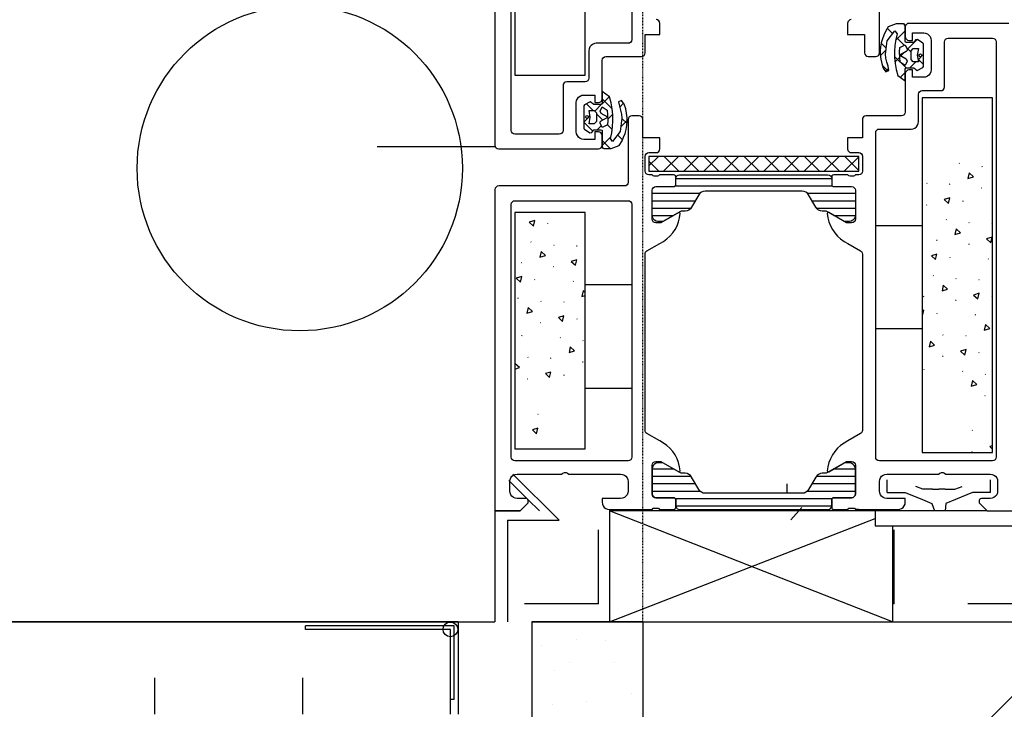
# Model space of a CAD drawing. Header units: millimetres. Extents: x -4577 to 1032787, y -66234 to 201209.
# Tile 167 of 256: x 4888 to 5021, y -8896 to -8803. Entities that reach past the tile are written whole.
import ezdxf

# ---------------------------------------------------------------- set-up
doc = ezdxf.new("R2010")
doc.units = ezdxf.units.MM
doc.linetypes.add('510_5_2OG_ELT_1004$0$11-07-22_DS_2OG$0$AUSGEZOGEN', pattern=[0])
doc.linetypes.add('510_5_2OG_ELT_1004$0$11-07-22_DS_2OG$0$VERDECKT2_S2', pattern=[0.17, 0.1, -0.07])
for name, color, linetype in [('510_5_2OG_ELT_1004$0$11-07-22_DS_2OG$0$106', 8, '510_5_2OG_ELT_1004$0$11-07-22_DS_2OG$0$AUSGEZOGEN'), ('510_5_2OG_ELT_1004$0$11-07-22_DS_2OG$0$108', 8, '510_5_2OG_ELT_1004$0$11-07-22_DS_2OG$0$AUSGEZOGEN'), ('510_5_2OG_ELT_1004$0$11-07-22_DS_2OG$0$DOOR', 8, '510_5_2OG_ELT_1004$0$11-07-22_DS_2OG$0$AUSGEZOGEN'), ('510_5_2OG_ELT_1004$0$11-07-22_DS_2OG$0$Nichttragende_Bauteile', 8, '510_5_2OG_ELT_1004$0$11-07-22_DS_2OG$0$AUSGEZOGEN'), ('510_5_2OG_ELT_1004$0$11-07-22_DS_2OG$0$Schraffur', 8, '510_5_2OG_ELT_1004$0$11-07-22_DS_2OG$0$AUSGEZOGEN'), ('510_5_2OG_ELT_1004$0$11-07-22_DS_2OG$0$STANDARD', 8, '510_5_2OG_ELT_1004$0$11-07-22_DS_2OG$0$AUSGEZOGEN'), ('510_5_2OG_ELT_1004$0$11-07-22_DS_2OG$0$Tragende_Bauteile', 8, '510_5_2OG_ELT_1004$0$11-07-22_DS_2OG$0$AUSGEZOGEN')]:
    doc.layers.add(name, color=color, linetype=linetype)
pattern_1 = [(90, (1885.797, -66881.692), (-20, 20), [10, -10]), (180, (1885.797, -66881.692), (-20, 20), [10, -10])]

# ---------------------------------------------------------------- blocks, each defined once
blk = doc.blocks.new('510_5_2OG_ELT_1004$0$11-07-22_DS_2OG$0$MUSTER_0')
at = {"layer": '510_5_2OG_ELT_1004$0$11-07-22_DS_2OG$0$Nichttragende_Bauteile', "color": 7, "linetype": '510_5_2OG_ELT_1004$0$11-07-22_DS_2OG$0$AUSGEZOGEN', "lineweight": 18}
for p, q in [((3.0671, 58.0052), (3.0671, 58.0052)), ((3.071, 58.00505), (3.071, 58.00505)), ((3.0623, 58.00445), (3.0623, 58.00445)), ((3.06615, 58.00215), (3.06615, 58.00215)), ((3.0722, 58.00215), (3.0722, 58.00215)), ((3.06405, 58.00105), (3.06405, 58.00105)), ((3.0684, 57.9968), (3.0684, 57.9968)), ((3.07455, 57.99795), (3.07455, 57.99795)), ((3.0638, 57.99645), (3.0638, 57.99645))]:
    blk.add_line(p, q, dxfattribs=at)
blk = doc.blocks.new('510_5_2OG_ELT_1004')
at = {"layer": '510_5_2OG_ELT_1004$0$11-07-22_DS_2OG$0$Nichttragende_Bauteile', "linetype": 'Continuous'}
h = blk.add_hatch(dxfattribs=at)
h.set_pattern_fill('MUSTER_NA', color=256, scale=10, angle=90, style=0, pattern_type=2)
h.set_pattern_definition(pattern_1)
h.paths.add_polyline_path([(4954.57, -8864.1), (4954.43, -8864.24), (4960.49, -8870.3), (4953.53, -8870.3), (4953.53, -8884.06), (4967.33, -8884.06), (4967.33, -8869.06), (4966.62, -8868.57), (4966.37, -8868.12), (4966.33, -8867.36), (4969.09, -8867.33), (4969.33, -8867.23), (4969.7, -8866.86), (4969.8, -8866.62), (4969.8, -8864.8), (4969.7, -8864.56), (4969.54, -8864.36), (4968.83, -8864.06), (4960.83, -8864.06)], flags=0)
h = blk.add_hatch(dxfattribs=at)
h.set_pattern_fill('MUSTER_NA', color=256, scale=10, angle=90, style=0, pattern_type=2)
h.set_pattern_definition(pattern_1)
h.paths.add_polyline_path([(5005.62, -8884.06), (5005.62, -8871.06), (5021.84, -8871.06), (5034.84, -8884.06)], flags=0)
at = {"layer": '510_5_2OG_ELT_1004$0$11-07-22_DS_2OG$0$Schraffur', "linetype": 'Continuous'}
h = blk.add_hatch(dxfattribs=at)
h.set_pattern_fill('MUSTER_NA', color=256, scale=10, style=0, pattern_type=2)
h.set_pattern_definition([(0, (1905.797, -66881.692), (20, 20), [10, -10]), (90, (1905.797, -66881.692), (20, 20), [10, -10])])
h.paths.add_polyline_path([(4946.83, -8884.06), (4422.77, -8884.06), (4422.77, -8896.56), (4946.83, -8896.56)], flags=0)
at = {"layer": '510_5_2OG_ELT_1004$0$11-07-22_DS_2OG$0$Tragende_Bauteile', "linetype": 'Continuous'}
h = blk.add_hatch(dxfattribs=at)
h.set_pattern_fill('SCHRAFFUR_16', color=256, scale=1000, style=0, pattern_type=2)
h.set_pattern_definition([(45, (1895.8, -66891.69), (-70.71068, 70.71068), []), (45, (1860.44, -66856.34), (-70.71068, 70.71068), [60, -35])])
h.paths.add_polyline_path([(5271.83, -9684.06), (5271.83, -8884.06), (4971.83, -8884.06), (4971.83, -9684.06)], flags=0)
at = {"layer": '510_5_2OG_ELT_1004$0$11-07-22_DS_2OG$0$106', "linetype": '510_5_2OG_ELT_1004$0$11-07-22_DS_2OG$0$AUSGEZOGEN'}
for p, q in [((4991.29, -8865.38), (4991.33, -8866.64)), ((4991.83, -8870.27), (4993.33, -8868.57))]:
    blk.add_line(p, q, dxfattribs=at)
at = {"layer": '510_5_2OG_ELT_1004$0$11-07-22_DS_2OG$0$108', "linetype": '510_5_2OG_ELT_1004$0$11-07-22_DS_2OG$0$AUSGEZOGEN'}
for p, q in [((4973.93, -8821.06), (4972.63, -8822.36)), ((4973.98, -8823.06), (4972.63, -8821.71)), ((4976.64, -8821.06), (4974.64, -8823.06)), ((4976.7, -8823.06), (4974.7, -8821.06)), ((4979.36, -8821.06), (4977.36, -8823.06)), ((4979.42, -8823.06), (4977.42, -8821.06)), ((4982.07, -8821.06), (4980.07, -8823.06)), ((4982.13, -8823.06), (4980.13, -8821.06)), ((4984.79, -8821.06), (4982.79, -8823.06)), ((4984.85, -8823.06), (4982.85, -8821.06)), ((4987.51, -8821.06), (4985.51, -8823.06)), ((4987.56, -8823.06), (4985.56, -8821.06)), ((4990.22, -8821.06), (4988.22, -8823.06)), ((4990.28, -8823.06), (4988.28, -8821.06)), ((4992.94, -8821.06), (4990.94, -8823.06)), ((4992.99, -8823.06), (4990.99, -8821.06)), ((4995.65, -8821.06), (4993.65, -8823.06)), ((4995.71, -8823.06), (4993.71, -8821.06)), ((4998.37, -8821.06), (4996.37, -8823.06)), ((4998.42, -8823.06), (4996.42, -8821.06)), ((5001.03, -8821.11), (4999.08, -8823.06)), ((5001.03, -8822.96), (4999.14, -8821.06)), ((5014.66, -8822.05), (5014.61, -8822)), ((5017.7, -8822.41), (5017.74, -8822.46)), ((4976.28, -8824.06), (4997.38, -8824.06)), ((4976.78, -8823.56), (4996.88, -8823.56)), ((5010.24, -8824.69), (5010.29, -8824.74)), ((5015.82, -8824.05), (5016.56, -8823.82)), ((4976.19, -8825.06), (4997.47, -8825.06)), ((5013.33, -8824.81), (5013.39, -8824.79)), ((5017.71, -8825.35), (5017.65, -8825.37)), ((4973.08, -8826.06), (4979.56, -8826.06)), ((4973.08, -8827.06), (4978.94, -8827.06)), ((4979.41, -8826.26), (4978.42, -8827.96)), ((4994.1, -8826.06), (5000.58, -8826.06)), ((4995.24, -8827.96), (4994.26, -8826.26)), ((4994.72, -8827.06), (5000.58, -8827.06)), ((5015.12, -8827.09), (5015.1, -8827.15)), ((4973.08, -8828.06), (4978.35, -8828.06)), ((4995.32, -8828.06), (5000.58, -8828.06)), ((5010.25, -8827.63), (5010.19, -8827.65)), ((4956.45, -8829.95), (4957.02, -8830.49)), ((4973.08, -8829.06), (4975.98, -8829.06)), ((4997.69, -8829.06), (5000.58, -8829.06)), ((5012.91, -8829.65), (5012.86, -8829.6)), ((5015.94, -8830.01), (5015.99, -8830.06)), ((4958.95, -8830.13), (4958.94, -8830.19)), ((5003.33, -8830.41), (5009.63, -8830.41)), ((5014.24, -8830.89), (5014.06, -8831.65)), ((5014.81, -8831.42), (5014.24, -8830.89)), ((5019.04, -8830.13), (5019.1, -8830.11)), ((4956.74, -8832.69), (4956.7, -8832.65)), ((5011.58, -8832.41), (5011.64, -8832.39)), ((5014.06, -8831.65), (5014.81, -8831.42)), ((4958.07, -8833.93), (4957.9, -8834.69)), ((4958.64, -8834.46), (4958.07, -8833.93)), ((4959.78, -8833.06), (4959.83, -8833.1)), ((4962.87, -8833.17), (4962.93, -8833.15)), ((5015.96, -8832.95), (5015.89, -8832.97)), ((4957.9, -8834.69), (4958.64, -8834.46)), ((4962.9, -8835.05), (4962.15, -8835.27)), ((4962.15, -8835.27), (4962.73, -8835.81)), ((4962.73, -8835.81), (4962.9, -8835.05)), ((5013.36, -8834.69), (5013.35, -8834.75)), ((5018.61, -8834.97), (5018.56, -8834.92)), ((4955.41, -8835.45), (4955.47, -8835.43)), ((4959.79, -8836), (4959.73, -8836.01)), ((4955.44, -8837.33), (4954.7, -8837.55)), ((4954.7, -8837.55), (4955.27, -8838.09)), ((4955.27, -8838.09), (4955.44, -8837.33)), ((4957.2, -8837.73), (4957.18, -8837.79)), ((4962.45, -8838.01), (4962.4, -8837.96)), ((5011.15, -8837.25), (5011.11, -8837.2)), ((5014.19, -8837.61), (5014.24, -8837.66)), ((5017.28, -8837.73), (5017.34, -8837.71)), ((4963.78, -8839.25), (4963.6, -8840.01)), ((4964.03, -8839.49), (4963.78, -8839.25)), ((4970.33, -8838.43), (4964.03, -8838.43)), ((5012.31, -8839.25), (5013.05, -8839.02)), ((4954.99, -8840.29), (4954.94, -8840.25)), ((4958.02, -8840.66), (4958.07, -8840.7)), ((4963.6, -8840.01), (4964.03, -8839.88)), ((5009.82, -8840.01), (5009.88, -8839.99)), ((5014.2, -8840.55), (5014.14, -8840.57)), ((5017.31, -8839.6), (5016.56, -8839.83)), ((5016.56, -8839.83), (5017.14, -8840.36)), ((5017.14, -8840.36), (5017.31, -8839.6)), ((5019.07, -8840.01), (5019.05, -8840.07)), ((4956.32, -8841.53), (4956.14, -8842.29)), ((4956.89, -8842.06), (4956.32, -8841.53)), ((4961.12, -8840.77), (4961.18, -8840.75)), ((5009.85, -8841.88), (5009.63, -8841.95)), ((4956.14, -8842.29), (4956.89, -8842.06)), ((4961.15, -8842.65), (4960.4, -8842.87)), ((4960.4, -8842.87), (4960.97, -8843.41)), ((4960.97, -8843.41), (4961.15, -8842.65)), ((4962.9, -8843.05), (4962.89, -8843.11)), ((5011.61, -8842.29), (5011.59, -8842.35)), ((5016.86, -8842.57), (5016.81, -8842.52)), ((4958.04, -8843.6), (4957.98, -8843.61)), ((5009.63, -8844.41), (5003.33, -8844.41)), ((5018.01, -8844.57), (5018.76, -8844.34)), ((4955.44, -8845.33), (4955.43, -8845.39)), ((4960.69, -8845.61), (4960.65, -8845.57)), ((4963.73, -8845.98), (4963.78, -8846.02)), ((5012.43, -8845.21), (5012.48, -8845.26)), ((5015.53, -8845.33), (5015.59, -8845.31)), ((4962.02, -8846.85), (4961.85, -8847.61)), ((4962.59, -8847.38), (4962.02, -8846.85)), ((5010.55, -8846.85), (5011.3, -8846.62)), ((4956.27, -8848.26), (4956.32, -8848.3)), ((4959.36, -8848.37), (4959.42, -8848.35)), ((4961.85, -8847.61), (4962.59, -8847.38)), ((5012.45, -8848.15), (5012.39, -8848.17)), ((5017.31, -8847.61), (5017.3, -8847.67)), ((4954.56, -8849.13), (4954.53, -8849.28)), ((4954.53, -8849.85), (4955.14, -8849.66)), ((4955.14, -8849.66), (4954.56, -8849.13)), ((4963.74, -8848.92), (4963.68, -8848.93)), ((5009.85, -8849.89), (5009.84, -8849.95)), ((4956.28, -8851.2), (4956.22, -8851.21)), ((4959.39, -8850.25), (4958.65, -8850.47)), ((4958.65, -8850.47), (4959.22, -8851.01)), ((4959.22, -8851.01), (4959.39, -8850.25)), ((4961.15, -8850.65), (4961.13, -8850.71)), ((5015.1, -8850.17), (5015.06, -8850.12)), ((5018.14, -8850.53), (5018.19, -8850.58)), ((4964.03, -8852.43), (4970.33, -8852.43)), ((5018.15, -8853.47), (5018.09, -8853.49)), ((4954.53, -8855.87), (4954.56, -8855.9)), ((4957.61, -8855.97), (4957.67, -8855.95)), ((4957.64, -8857.85), (4956.89, -8858.07)), ((4957.46, -8858.61), (4957.64, -8857.85)), ((4956.89, -8858.07), (4957.46, -8858.61)), ((5016.38, -8858.13), (5016.43, -8858.18)), ((5019.13, -8860.24), (5018.76, -8860.35)), ((5018.76, -8860.35), (5019.13, -8860.7)), ((5016.4, -8861.07), (5016.34, -8860.99)), ((4973.08, -8863.36), (4975.98, -8863.36)), ((4973.08, -8864.36), (4978.35, -8864.36)), ((4979.41, -8866.16), (4978.42, -8864.46)), ((4995.24, -8864.46), (4994.26, -8866.16)), ((4995.32, -8864.36), (5000.58, -8864.36)), ((4997.69, -8863.36), (5000.58, -8863.36)), ((4973.08, -8865.36), (4978.94, -8865.36)), ((4994.72, -8865.36), (5000.58, -8865.36)), ((4973.08, -8866.36), (4979.56, -8866.36)), ((4994.1, -8866.36), (5000.58, -8866.36))]:
    blk.add_line(p, q, dxfattribs=at)
for points in [[(5000.58, -8862.86), (5000.58, -8866.76), (5000.54, -8866.96), (5000.44, -8867.12), (5000.27, -8867.23), (5000.08, -8867.26), (4997.68, -8867.26), (4997.53, -8867.3), (4997.42, -8867.41), (4997.38, -8867.56), (4997.38, -8868.56), (4997.42, -8868.71), (4997.53, -8868.82), (4997.68, -8868.86), (4999.58, -8868.86), (4999.71, -8868.7), (4999.86, -8868.66), (5000.31, -8868.66), (5000.46, -8868.7), (5000.58, -8868.86), (5001.03, -8868.86), (5000.58, -8868.86), (5006.33, -8868.86), (5006.59, -8868.83), (5006.83, -8868.73), (5007.04, -8868.57), (5007.2, -8868.36), (5007.3, -8868.12), (5007.33, -8867.86), (5007.33, -8867.36), (5004.83, -8867.36), (5004.57, -8867.33), (5004.33, -8867.23), (5004.12, -8867.07), (5003.97, -8866.86), (5003.87, -8866.62), (5003.83, -8866.36), (5003.83, -8865.06), (5003.87, -8864.8), (5003.97, -8864.56), (5004.12, -8864.36), (5004.33, -8864.2), (5004.57, -8864.1), (5004.83, -8864.06), (5011.83, -8864.06), (5012.01, -8863.94), (5012.22, -8863.87), (5012.44, -8863.87), (5012.65, -8863.94), (5012.83, -8864.06), (5018.83, -8864.06), (5019.09, -8864.1), (5019.33, -8864.2), (5019.54, -8864.36), (5019.7, -8864.56), (5019.8, -8864.8), (5019.83, -8865.06), (5019.83, -8866.36), (5019.8, -8866.62), (5019.7, -8866.86), (5019.54, -8867.07), (5019.33, -8867.23), (5019.09, -8867.33), (5018.83, -8867.36), (5017.63, -8867.36), (5017.48, -8867.4), (5017.37, -8867.51), (5017.33, -8867.66), (5017.33, -8867.96), (5018.43, -8869.06), (5021.83, -8869.06)], [(5021.33, -8803.06), (5007.83, -8803.06), (5007.64, -8803.1), (5007.48, -8803.21), (5007.37, -8803.37), (5007.33, -8803.56), (5007.33, -8804.86), (5007.37, -8805.06), (5007.48, -8805.22), (5007.64, -8805.33), (5007.83, -8805.36), (5008.33, -8805.36), (5008.33, -8804.36), (5009.83, -8804.36), (5010.09, -8804.4), (5010.33, -8804.5), (5010.54, -8804.66), (5010.7, -8804.86), (5010.8, -8805.1), (5010.83, -8805.36), (5010.83, -8809.36), (5010.8, -8809.62), (5010.7, -8809.86), (5010.54, -8810.07), (5010.33, -8810.23), (5010.09, -8810.33), (5009.83, -8810.36), (5008.33, -8810.36), (5008.33, -8809.36), (5007.83, -8809.36), (5007.64, -8809.4), (5007.48, -8809.51), (5007.37, -8809.67), (5007.33, -8809.86), (5007.33, -8815.06), (5007.29, -8815.26), (5007.19, -8815.42), (5007.02, -8815.53), (5006.83, -8815.56), (5002.03, -8815.56), (5001.84, -8815.6), (5001.68, -8815.71), (5001.57, -8815.87), (5001.53, -8816.06), (5001.53, -8818.56), (4999.53, -8818.56), (4999.53, -8820.06), (4999.57, -8820.26), (4999.68, -8820.42), (4999.84, -8820.53), (5000.03, -8820.56), (5001.03, -8820.56), (5001.22, -8820.6), (5001.39, -8820.71), (5001.49, -8820.87), (5001.53, -8821.06), (5001.53, -8823.06), (5001.49, -8823.26), (5001.39, -8823.42), (5001.22, -8823.53), (5001.03, -8823.56), (5000.58, -8823.56), (5000.46, -8823.72), (5000.31, -8823.76), (4999.86, -8823.76), (4999.71, -8823.72), (4999.58, -8823.56), (4997.68, -8823.56), (4997.53, -8823.6), (4997.42, -8823.71), (4997.38, -8823.86), (4997.38, -8824.86), (4997.42, -8825.01), (4997.53, -8825.12), (4997.68, -8825.16), (5000.08, -8825.16), (5000.27, -8825.2), (5000.44, -8825.31), (5000.54, -8825.47), (5000.58, -8825.66), (5000.58, -8829.56)], [(5013.13, -8805.06), (5019.13, -8805.06), (5019.32, -8805.1), (5019.49, -8805.21), (5019.59, -8805.37), (5019.63, -8805.56), (5019.63, -8861.76), (5019.59, -8861.96), (5019.49, -8862.12), (5019.32, -8862.23), (5019.13, -8862.26), (5003.83, -8862.26), (5003.64, -8862.23), (5003.48, -8862.12), (5003.37, -8861.96), (5003.33, -8861.76), (5003.33, -8817.86), (5003.37, -8817.67), (5003.48, -8817.51), (5003.64, -8817.4), (5003.83, -8817.36), (5008.13, -8817.36), (5008.39, -8817.33), (5008.63, -8817.23), (5008.84, -8817.07), (5009, -8816.86), (5009.1, -8816.62), (5009.13, -8816.36), (5009.13, -8812.66), (5009.17, -8812.47), (5009.28, -8812.31), (5009.44, -8812.2), (5009.63, -8812.16), (5012.13, -8812.16), (5012.32, -8812.13), (5012.49, -8812.02), (5012.59, -8811.86), (5012.63, -8811.66), (5012.63, -8805.56), (5012.67, -8805.37), (5012.78, -8805.21), (5012.94, -8805.1), (5013.13, -8805.06)], [(4973.08, -8823.56), (4972.63, -8823.56), (4972.44, -8823.53), (4972.28, -8823.42), (4972.17, -8823.26), (4972.13, -8823.06), (4972.13, -8821.06), (4972.17, -8820.87), (4972.28, -8820.71), (4972.44, -8820.6), (4972.63, -8820.56), (4973.63, -8820.56), (4973.82, -8820.53), (4973.99, -8820.42), (4974.09, -8820.26), (4974.13, -8820.06), (4974.13, -8818.56), (4971.83, -8818.56), (4971.83, -8816.06), (4971.79, -8815.87), (4971.69, -8815.71), (4971.52, -8815.6), (4971.33, -8815.56), (4970.33, -8815.56), (4970.14, -8815.6), (4969.98, -8815.71), (4969.87, -8815.87), (4969.83, -8816.06), (4969.83, -8824.56), (4969.79, -8824.76), (4969.69, -8824.92), (4969.52, -8825.03), (4969.33, -8825.06), (4952.33, -8825.06), (4952.14, -8825.1), (4951.98, -8825.21), (4951.87, -8825.37), (4951.83, -8825.56), (4951.83, -8869.06), (4955.23, -8869.06), (4956.33, -8867.96), (4956.33, -8867.66), (4956.29, -8867.51), (4956.18, -8867.4), (4956.03, -8867.36), (4954.83, -8867.36), (4954.57, -8867.33), (4954.33, -8867.23), (4954.12, -8867.07), (4953.97, -8866.86), (4953.87, -8866.62), (4953.83, -8866.36), (4953.83, -8865.06), (4953.87, -8864.8), (4953.97, -8864.56), (4954.12, -8864.36), (4954.33, -8864.2), (4954.57, -8864.1), (4954.83, -8864.06), (4960.83, -8864.06), (4961.01, -8863.94), (4961.22, -8863.87), (4961.44, -8863.87), (4961.65, -8863.94), (4961.83, -8864.06), (4968.83, -8864.06), (4969.09, -8864.1), (4969.33, -8864.2), (4969.54, -8864.36), (4969.7, -8864.56), (4969.8, -8864.8), (4969.83, -8865.06), (4969.83, -8866.36), (4969.8, -8866.62), (4969.7, -8866.86), (4969.54, -8867.07), (4969.33, -8867.23), (4969.09, -8867.33), (4968.83, -8867.36), (4966.33, -8867.36), (4966.33, -8867.86), (4966.37, -8868.12), (4966.47, -8868.36), (4966.62, -8868.57), (4966.83, -8868.73), (4967.07, -8868.83), (4967.33, -8868.86), (4973.08, -8868.86), (4973.21, -8868.7), (4973.36, -8868.66), (4973.81, -8868.66), (4973.96, -8868.7), (4974.08, -8868.86), (4975.98, -8868.86), (4976.13, -8868.82), (4976.24, -8868.71), (4976.28, -8868.56), (4976.28, -8867.56), (4976.24, -8867.41), (4976.13, -8867.3), (4975.98, -8867.26), (4973.58, -8867.26), (4973.39, -8867.23), (4973.23, -8867.12), (4973.12, -8866.96), (4973.08, -8866.76), (4973.08, -8862.86)], [(5001.03, -8823.06), (5001.03, -8821.06), (4972.63, -8821.06), (4972.63, -8823.06), (5001.03, -8823.06)], [(5016.56, -8823.82), (5015.99, -8823.29), (5015.82, -8824.05)], [(4976.94, -8828.53), (4974.53, -8829.86), (4973.88, -8829.86), (4973.63, -8829.82), (4973.41, -8829.71), (4973.23, -8829.53), (4973.12, -8829.31), (4973.08, -8829.06), (4973.08, -8825.66), (4973.12, -8825.47), (4973.23, -8825.31), (4973.39, -8825.2), (4973.58, -8825.16), (4975.98, -8825.16), (4976.13, -8825.12), (4976.24, -8825.01), (4976.28, -8824.86), (4976.28, -8824.06), (4976.32, -8823.87), (4976.43, -8823.71), (4976.59, -8823.6), (4976.78, -8823.56)], [(4973.08, -8829.56), (4973.08, -8825.66), (4973.12, -8825.47), (4973.23, -8825.31), (4973.39, -8825.2), (4973.58, -8825.16), (4975.98, -8825.16), (4976.13, -8825.12), (4976.24, -8825.01), (4976.28, -8824.86), (4976.28, -8823.86), (4976.24, -8823.71), (4976.13, -8823.6), (4975.98, -8823.56), (4974.08, -8823.56), (4973.96, -8823.72), (4973.81, -8823.76), (4973.36, -8823.76), (4973.21, -8823.72), (4973.08, -8823.56)], [(4996.88, -8823.56), (4997.07, -8823.6), (4997.24, -8823.71), (4997.34, -8823.87), (4997.38, -8824.06), (4997.38, -8824.86), (4997.42, -8825.01), (4997.53, -8825.12), (4997.68, -8825.16), (5000.08, -8825.16)], [(4994.26, -8826.26), (4994.1, -8826.06), (4993.89, -8825.9), (4993.65, -8825.8), (4993.39, -8825.76), (4980.27, -8825.76), (4980.01, -8825.8), (4979.77, -8825.9), (4979.56, -8826.06), (4979.41, -8826.26)], [(5000.58, -8825.66), (5000.58, -8829.06), (5000.54, -8829.31), (5000.43, -8829.53), (5000.25, -8829.71), (5000.03, -8829.82), (4999.78, -8829.86), (4999.13, -8829.86), (4996.72, -8828.53)], [(5000.08, -8825.16), (5000.27, -8825.2), (5000.44, -8825.31), (5000.54, -8825.47), (5000.58, -8825.66)], [(4969.83, -8862.26), (4954.53, -8862.26), (4954.34, -8862.23), (4954.18, -8862.12), (4954.07, -8861.96), (4954.03, -8861.76), (4954.03, -8827.56), (4954.07, -8827.37), (4954.18, -8827.21), (4954.34, -8827.1), (4954.53, -8827.06), (4969.83, -8827.06), (4970.02, -8827.1), (4970.19, -8827.21), (4970.29, -8827.37), (4970.33, -8827.56), (4970.33, -8861.76)], [(4973.08, -8862.86), (4973.12, -8862.67), (4973.23, -8862.51), (4973.39, -8862.4), (4973.58, -8862.36), (4974.28, -8862.36), (4976.69, -8863.75), (4976.77, -8863.76), (4976.85, -8863.71), (4976.88, -8863.63), (4976.8, -8863.07), (4976.66, -8862.51), (4976.46, -8861.98), (4976.19, -8861.48), (4975.87, -8861.01), (4975.49, -8860.57), (4975.07, -8860.19), (4974.61, -8859.86), (4974.11, -8859.58), (4972.38, -8858.58), (4972.25, -8858.47), (4972.16, -8858.32), (4972.13, -8858.15), (4972.13, -8834.28), (4972.16, -8834.11), (4972.25, -8833.96), (4972.38, -8833.84), (4974.11, -8832.85), (4974.61, -8832.57), (4975.07, -8832.24), (4975.49, -8831.85), (4975.87, -8831.42), (4976.19, -8830.95), (4976.46, -8830.45), (4976.66, -8829.91), (4976.8, -8829.36), (4976.88, -8828.79), (4976.85, -8828.71), (4976.77, -8828.67), (4976.69, -8828.68), (4974.28, -8830.06), (4973.58, -8830.06), (4973.39, -8830.03), (4973.23, -8829.92), (4973.12, -8829.76), (4973.08, -8829.56)], [(4978.42, -8827.96), (4978.27, -8828.17), (4978.06, -8828.33), (4977.82, -8828.43), (4977.56, -8828.46), (4977.19, -8828.46), (4977.1, -8828.47), (4977.02, -8828.49), (4976.94, -8828.53)], [(4996.72, -8828.53), (4996.64, -8828.49), (4996.56, -8828.47), (4996.48, -8828.46), (4996.11, -8828.46), (4995.85, -8828.43), (4995.61, -8828.33), (4995.4, -8828.17), (4995.24, -8827.96)], [(5000.58, -8829.56), (5000.54, -8829.76), (5000.44, -8829.92), (5000.27, -8830.03), (5000.08, -8830.06), (4999.38, -8830.06), (4996.98, -8828.68), (4996.89, -8828.67), (4996.81, -8828.71), (4996.78, -8828.79), (4996.86, -8829.36), (4997, -8829.91), (4997.21, -8830.45), (4997.47, -8830.95), (4997.79, -8831.42), (4998.17, -8831.85), (4998.59, -8832.24), (4999.05, -8832.57), (4999.55, -8832.85), (5001.28, -8833.84), (5001.42, -8833.96), (5001.5, -8834.11), (5001.53, -8834.28), (5001.53, -8858.15), (5001.5, -8858.32), (5001.42, -8858.47), (5001.28, -8858.58), (4999.55, -8859.58), (4999.05, -8859.86), (4998.59, -8860.19), (4998.17, -8860.57), (4997.79, -8861.01), (4997.47, -8861.48), (4997.21, -8861.98), (4997, -8862.51), (4996.86, -8863.07), (4996.78, -8863.63), (4996.81, -8863.71), (4996.89, -8863.76), (4996.98, -8863.75), (4999.38, -8862.36), (5000.08, -8862.36), (5000.27, -8862.4), (5000.44, -8862.51), (5000.54, -8862.67), (5000.58, -8862.86)], [(4957.02, -8830.49), (4957.2, -8829.73), (4956.45, -8829.95)], [(5018.89, -8832.76), (5019.07, -8832), (5018.32, -8832.23), (5018.89, -8832.76)], [(5013.05, -8839.02), (5012.48, -8838.49), (5012.31, -8839.25)], [(5009.63, -8842.6), (5009.68, -8842.64), (5009.85, -8841.88)], [(5018.76, -8844.34), (5018.19, -8843.81), (5018.01, -8844.57)], [(5011.3, -8846.62), (5010.73, -8846.09), (5010.55, -8846.85)], [(5015.56, -8847.2), (5014.81, -8847.43), (5015.38, -8847.96), (5015.56, -8847.2)], [(5017, -8851.94), (5016.43, -8851.41), (5016.26, -8852.17), (5017, -8851.94)], [(4970.33, -8861.76), (4970.29, -8861.96), (4970.19, -8862.12), (4970.02, -8862.23), (4969.83, -8862.26)], [(4973.88, -8862.56), (4973.63, -8862.6), (4973.41, -8862.72), (4973.23, -8862.89), (4973.12, -8863.12), (4973.08, -8863.36), (4973.08, -8866.76), (4973.12, -8866.96), (4973.23, -8867.12), (4973.39, -8867.23), (4973.58, -8867.26), (4975.98, -8867.26), (4976.13, -8867.3), (4976.24, -8867.41), (4976.28, -8867.56), (4976.28, -8868.36), (4976.32, -8868.56), (4976.43, -8868.72), (4976.59, -8868.83), (4976.78, -8868.86)], [(4976.94, -8863.9), (4974.53, -8862.56), (4973.88, -8862.56)], [(4999.78, -8862.56), (4999.13, -8862.56), (4996.72, -8863.9)], [(4996.88, -8868.86), (4997.07, -8868.83), (4997.24, -8868.72), (4997.34, -8868.56), (4997.38, -8868.36), (4997.38, -8867.56), (4997.42, -8867.41), (4997.53, -8867.3), (4997.68, -8867.26), (5000.08, -8867.26), (5000.27, -8867.23), (5000.44, -8867.12), (5000.54, -8866.96), (5000.58, -8866.76), (5000.58, -8863.36), (5000.54, -8863.12), (5000.43, -8862.89), (5000.25, -8862.72), (5000.03, -8862.6), (4999.78, -8862.56)], [(4978.42, -8864.46), (4978.27, -8864.26), (4978.06, -8864.1), (4977.82, -8864), (4977.56, -8863.96), (4977.19, -8863.96), (4977.1, -8863.96), (4977.02, -8863.94), (4976.94, -8863.9)], [(4996.72, -8863.9), (4996.64, -8863.94), (4996.56, -8863.96), (4996.48, -8863.96), (4996.11, -8863.96), (4995.85, -8864), (4995.61, -8864.1), (4995.4, -8864.26), (4995.24, -8864.46)]]:
    blk.add_lwpolyline(points, dxfattribs=at)
for points in [[(5019.13, -8813.16), (5009.63, -8813.16), (5009.63, -8861.16), (5019.13, -8861.16), (5019.13, -8813.16)], [(5012.61, -8826.91), (5013.19, -8827.44), (5013.36, -8826.68), (5012.61, -8826.91)], [(4964.03, -8828.66), (4954.53, -8828.66), (4954.53, -8860.66), (4964.03, -8860.66), (4964.03, -8828.66)], [(5010.86, -8834.51), (5011.43, -8835.04), (5011.61, -8834.28), (5010.86, -8834.51)]]:
    blk.add_lwpolyline(points, close=True, dxfattribs=at)
at = {"layer": '510_5_2OG_ELT_1004$0$11-07-22_DS_2OG$0$DOOR', "linetype": '510_5_2OG_ELT_1004$0$11-07-22_DS_2OG$0$AUSGEZOGEN'}
for points in [[(4951.83, -8725.56), (4951.83, -8819.56), (4951.87, -8819.75), (4951.98, -8819.92), (4952.14, -8820.02), (4952.33, -8820.06), (4965.83, -8820.06), (4966.02, -8820.02), (4966.19, -8819.92), (4966.29, -8819.75), (4966.33, -8819.56), (4966.33, -8818.26), (4966.29, -8818.07), (4966.19, -8817.91), (4966.02, -8817.8), (4965.83, -8817.76), (4965.33, -8817.76), (4965.33, -8818.76), (4963.83, -8818.76), (4963.57, -8818.73), (4963.33, -8818.63), (4963.13, -8818.47), (4962.97, -8818.26), (4962.87, -8818.02), (4962.83, -8817.76), (4962.83, -8813.76), (4962.87, -8813.5), (4962.97, -8813.26), (4963.13, -8813.05), (4963.33, -8812.9), (4963.57, -8812.8), (4963.83, -8812.76), (4965.33, -8812.76), (4965.33, -8813.76), (4965.83, -8813.76), (4966.02, -8813.72), (4966.19, -8813.62), (4966.29, -8813.45), (4966.33, -8813.26), (4966.33, -8808.06), (4966.37, -8807.87), (4966.48, -8807.71), (4966.64, -8807.6), (4966.83, -8807.56), (4971.63, -8807.56), (4971.82, -8807.52), (4971.99, -8807.42), (4972.09, -8807.25), (4972.13, -8807.06), (4972.13, -8804.56), (4974.13, -8804.56), (4974.13, -8803.06), (4974.09, -8802.87), (4973.99, -8802.71), (4973.82, -8802.6), (4973.63, -8802.56)], [(4960.53, -8818.06), (4954.53, -8818.06), (4954.34, -8818.02), (4954.18, -8817.92), (4954.07, -8817.75), (4954.03, -8817.56), (4954.03, -8727.56), (4954.07, -8727.37), (4954.18, -8727.21), (4954.34, -8727.1), (4954.53, -8727.06), (4960.53, -8727.06)], [(4970.33, -8749.56), (4970.33, -8805.26), (4970.29, -8805.45), (4970.19, -8805.62), (4970.02, -8805.72), (4969.83, -8805.76), (4965.53, -8805.76), (4965.27, -8805.8), (4965.03, -8805.9), (4964.83, -8806.05), (4964.67, -8806.26), (4964.57, -8806.5), (4964.53, -8806.76), (4964.53, -8810.46), (4964.49, -8810.65), (4964.39, -8810.82), (4964.22, -8810.92), (4964.03, -8810.96), (4961.53, -8810.96), (4961.34, -8811), (4961.18, -8811.11), (4961.07, -8811.27), (4961.03, -8811.46), (4961.03, -8817.56), (4960.99, -8817.75), (4960.89, -8817.92), (4960.72, -8818.02), (4960.53, -8818.06)], [(5000.03, -8802.56), (4999.84, -8802.6), (4999.68, -8802.71), (4999.57, -8802.87), (4999.53, -8803.06), (4999.53, -8804.56), (5001.83, -8804.56), (5001.83, -8807.06), (5001.87, -8807.25), (5001.98, -8807.42), (5002.14, -8807.52), (5002.33, -8807.56), (5003.33, -8807.56), (5003.52, -8807.52), (5003.69, -8807.42), (5003.79, -8807.25), (5003.83, -8807.06), (5003.83, -8798.56)]]:
    blk.add_lwpolyline(points, dxfattribs=at)
blk.add_lwpolyline([(4964.03, -8810.06), (4964.03, -8735.06), (4954.53, -8735.06), (4954.53, -8810.06), (4964.03, -8810.06)], close=True, dxfattribs=at)
at = {"layer": '510_5_2OG_ELT_1004$0$11-07-22_DS_2OG$0$Nichttragende_Bauteile', "linetype": '510_5_2OG_ELT_1004$0$11-07-22_DS_2OG$0$AUSGEZOGEN'}
for p, q in [((5006.11, -8803.13), (5005.02, -8803.52)), ((5007.11, -8803.13), (5006.11, -8803.13)), ((5007.23, -8803.16), (5007.11, -8803.13)), ((5007.32, -8803.33), (5007.13, -8803.14)), ((5007.32, -8803.33), (5007.13, -8803.14)), ((5007.32, -8803.33), (5007.13, -8803.14)), ((5007.32, -8803.33), (5007.13, -8803.14)), ((5007.32, -8803.32), (5007.23, -8803.16)), ((5007.32, -8805.47), (5007.32, -8803.32)), ((5004.43, -8804.65), (5004.24, -8805.17)), ((5004.64, -8804.18), (5004.43, -8804.65)), ((5005.02, -8803.52), (5004.64, -8804.18)), ((5005.63, -8804.47), (5004.9, -8803.73)), ((5005.63, -8804.47), (5004.9, -8803.73)), ((5004.9, -8805.42), (5005.94, -8804.06)), ((5005.94, -8804.06), (5006.22, -8804.47)), ((5007.32, -8804.06), (5006.03, -8805.36)), ((5007.32, -8804.06), (5006.03, -8805.36)), ((5006.22, -8804.47), (5006.04, -8805.26)), ((5004.08, -8805.69), (5003.98, -8806.22)), ((5004.76, -8806.43), (5004.07, -8805.74)), ((5004.76, -8806.43), (5004.07, -8805.74)), ((5004.24, -8805.17), (5004.08, -8805.69)), ((5004.65, -8807.24), (5004.9, -8805.42)), ((5005.92, -8806.07), (5005.87, -8806.88)), ((5006.04, -8805.26), (5005.92, -8806.07)), ((5007.2, -8806.03), (5006.11, -8804.95)), ((5007.2, -8806.03), (5006.11, -8804.95)), ((5006.61, -8806.33), (5007.32, -8805.97)), ((5007.35, -8805.59), (5007.32, -8805.47)), ((5007.32, -8805.97), (5007.59, -8806.56)), ((5007.52, -8805.67), (5007.35, -8805.59)), ((5008.48, -8805.67), (5007.52, -8805.67)), ((5008.95, -8805.26), (5007.59, -8806.62)), ((5008.95, -8805.26), (5007.59, -8806.62)), ((5008.73, -8805.3), (5008.48, -8805.67)), ((5008.99, -8805.25), (5008.73, -8805.3)), ((5009.71, -8805.72), (5008.99, -8805.25)), ((5009.81, -8805.85), (5009.71, -8805.72)), ((5009.81, -8808.89), (5009.81, -8805.85)), ((5003.98, -8806.22), (5003.95, -8806.77)), ((5003.95, -8806.77), (5003.95, -8807.27)), ((5003.95, -8807.27), (5004.02, -8807.9)), ((5004.73, -8806.65), (5003.97, -8807.42)), ((5004.73, -8806.65), (5003.97, -8807.42)), ((5004.71, -8807.79), (5004.65, -8807.24)), ((5005.87, -8806.88), (5005.89, -8807.7)), ((5006.57, -8806.9), (5006.61, -8806.33)), ((5006.59, -8807.66), (5006.57, -8806.9)), ((5007.46, -8806.88), (5006.58, -8807.37)), ((5006.58, -8807.37), (5007.46, -8807.85)), ((5007.16, -8807.05), (5006.75, -8807.46)), ((5007.16, -8807.05), (5006.75, -8807.46)), ((5007.59, -8806.72), (5007.46, -8806.88)), ((5008.11, -8806.94), (5007.48, -8806.31)), ((5008.11, -8806.94), (5007.48, -8806.31)), ((5007.59, -8806.56), (5007.59, -8806.72)), ((5008.11, -8806.77), (5008.41, -8806.47)), ((5008.11, -8807.97), (5008.11, -8806.77)), ((5008.41, -8806.47), (5009.11, -8806.47)), ((5009.11, -8806.47), (5008.95, -8807.37)), ((5008.95, -8807.37), (5009.11, -8808.27)), ((5009.81, -8807.23), (5009.06, -8807.98)), ((5009.81, -8807.23), (5009.06, -8807.98)), ((5009.19, -8807.37), (5009.22, -8807.27)), ((5009.29, -8807.54), (5009.19, -8807.37)), ((5009.22, -8807.27), (5009.39, -8807.17)), ((5009.39, -8807.17), (5009.59, -8807.37)), ((5009.59, -8807.37), (5009.49, -8807.54)), ((5004.02, -8807.9), (5004.15, -8808.51)), ((5004.15, -8808.51), (5004.34, -8809.11)), ((5004.99, -8809.48), (5004.21, -8808.7)), ((5004.99, -8809.48), (5004.21, -8808.7)), ((5004.83, -8808.33), (5004.71, -8807.79)), ((5005, -8808.86), (5004.83, -8808.33)), ((5007.44, -8809.1), (5005.89, -8807.55)), ((5007.44, -8809.1), (5005.89, -8807.55)), ((5005.89, -8807.7), (5005.97, -8808.51)), ((5006.59, -8807.62), (5005.95, -8808.26)), ((5006.59, -8807.62), (5005.95, -8808.26)), ((5005.97, -8808.51), (5006.12, -8809.31)), ((5006.66, -8808.32), (5006.59, -8807.66)), ((5007.32, -8808.78), (5006.66, -8808.32)), ((5007.6, -8808.17), (5007.32, -8808.78)), ((5007.46, -8807.85), (5007.6, -8808.17)), ((5008.77, -8808.27), (5007.96, -8809.08)), ((5008.77, -8808.27), (5007.96, -8809.08)), ((5008.41, -8808.27), (5008.11, -8807.97)), ((5009.11, -8808.27), (5008.41, -8808.27)), ((5009.81, -8808.64), (5009.04, -8807.87)), ((5009.81, -8808.64), (5009.04, -8807.87)), ((5009.39, -8807.57), (5009.29, -8807.54)), ((5009.49, -8807.54), (5009.39, -8807.57)), ((5004.34, -8809.11), (5004.72, -8809.61)), ((5005.06, -8809.15), (5004.67, -8809.54)), ((5005.06, -8809.15), (5004.67, -8809.54)), ((5004.72, -8809.61), (5005.11, -8809.42)), ((5005.11, -8809.42), (5005, -8808.86)), ((5006.12, -8809.31), (5006.34, -8810.1)), ((5007.32, -8809.72), (5006.68, -8810.36)), ((5007.32, -8809.72), (5006.68, -8810.36)), ((5007.32, -8809.28), (5007.4, -8809.11)), ((5007.32, -8810.85), (5007.32, -8809.28)), ((5007.4, -8809.11), (5007.52, -8809.08)), ((5007.52, -8809.08), (5008.47, -8809.08)), ((5008.47, -8809.08), (5008.96, -8809.42)), ((5008.96, -8809.42), (5009.7, -8809.03)), ((5009.7, -8809.03), (5009.81, -8808.89)), ((5006.34, -8810.1), (5007.32, -8810.85)), ((4967.32, -8813.02), (4966.34, -8812.27)), ((4966.34, -8812.27), (4966.34, -8813.84)), ((4967.32, -8813.02), (4966.34, -8812.27)), ((4966.34, -8812.27), (4966.34, -8813.84)), ((4964.7, -8813.7), (4963.96, -8814.09)), ((4964.7, -8813.7), (4963.96, -8814.09)), ((4965.11, -8814.85), (4964.22, -8813.96)), ((4965.11, -8814.85), (4964.22, -8813.96)), ((4965.11, -8814.85), (4964.22, -8813.96)), ((4965.11, -8814.85), (4964.22, -8813.96)), ((4965.19, -8814.04), (4964.7, -8813.7)), ((4965.19, -8814.04), (4964.7, -8813.7)), ((4966.14, -8814.04), (4965.19, -8814.04)), ((4966.14, -8814.04), (4965.19, -8814.04)), ((4966.26, -8814.01), (4965.34, -8814.94)), ((4966.26, -8814.01), (4965.34, -8814.94)), ((4966.26, -8814.01), (4965.34, -8814.94)), ((4966.26, -8814.01), (4965.34, -8814.94)), ((4966.26, -8814.01), (4966.14, -8814.04)), ((4966.26, -8814.01), (4966.14, -8814.04)), ((4966.34, -8813.84), (4966.26, -8814.01)), ((4966.34, -8813.84), (4966.26, -8814.01)), ((4967.28, -8812.99), (4966.27, -8814.01)), ((4967.28, -8812.99), (4966.27, -8814.01)), ((4967.28, -8812.99), (4966.27, -8814.01)), ((4967.28, -8812.99), (4966.27, -8814.01)), ((4967.69, -8814.61), (4966.34, -8813.26)), ((4967.69, -8814.61), (4966.34, -8813.26)), ((4967.69, -8814.61), (4966.34, -8813.26)), ((4967.69, -8814.61), (4966.34, -8813.26)), ((4967.54, -8813.81), (4967.32, -8813.02)), ((4967.54, -8813.81), (4967.32, -8813.02)), ((4967.69, -8814.61), (4967.54, -8813.81)), ((4967.69, -8814.61), (4967.54, -8813.81)), ((4968.94, -8813.51), (4968.55, -8813.7)), ((4968.94, -8813.51), (4968.55, -8813.7)), ((4968.55, -8813.7), (4968.66, -8814.26)), ((4968.55, -8813.7), (4968.66, -8814.26)), ((4969.22, -8813.88), (4968.7, -8814.4)), ((4969.22, -8813.88), (4968.7, -8814.4)), ((4969.22, -8813.88), (4968.7, -8814.4)), ((4969.22, -8813.88), (4968.7, -8814.4)), ((4969.32, -8814.01), (4968.94, -8813.51)), ((4969.32, -8814.01), (4968.94, -8813.51)), ((4969.51, -8814.61), (4969.32, -8814.01)), ((4969.51, -8814.61), (4969.32, -8814.01)), ((4963.96, -8814.09), (4963.85, -8814.23)), ((4963.96, -8814.09), (4963.85, -8814.23)), ((4963.85, -8814.23), (4963.85, -8817.27)), ((4963.85, -8814.23), (4963.85, -8817.27)), ((4964.71, -8815.75), (4964.55, -8814.85)), ((4964.55, -8814.85), (4965.25, -8814.85)), ((4964.71, -8815.75), (4964.55, -8814.85)), ((4964.55, -8814.85), (4965.25, -8814.85)), ((4965.25, -8814.85), (4965.55, -8815.15)), ((4965.25, -8814.85), (4965.55, -8815.15)), ((4965.55, -8815.15), (4965.55, -8816.35)), ((4965.55, -8815.15), (4965.55, -8816.35)), ((4966.39, -8816.14), (4965.55, -8815.3)), ((4966.39, -8816.14), (4965.55, -8815.3)), ((4966.39, -8816.14), (4965.55, -8815.3)), ((4966.39, -8816.14), (4965.55, -8815.3)), ((4966.06, -8814.95), (4966.34, -8814.34)), ((4966.06, -8814.95), (4966.34, -8814.34)), ((4966.2, -8815.27), (4966.06, -8814.95)), ((4966.2, -8815.27), (4966.06, -8814.95)), ((4967.08, -8815.75), (4966.2, -8815.27)), ((4967.08, -8815.75), (4966.2, -8815.27)), ((4966.34, -8814.34), (4967, -8814.8)), ((4966.34, -8814.34), (4967, -8814.8)), ((4967, -8814.8), (4967.07, -8815.46)), ((4967, -8814.8), (4967.07, -8815.46)), ((4967.76, -8815.34), (4967.09, -8816.01)), ((4967.76, -8815.34), (4967.09, -8816.01)), ((4967.76, -8815.34), (4967.09, -8816.01)), ((4967.76, -8815.34), (4967.09, -8816.01)), ((4967.77, -8815.42), (4967.69, -8814.61)), ((4967.77, -8815.42), (4967.69, -8814.61)), ((4968.66, -8814.26), (4968.83, -8814.79)), ((4968.66, -8814.26), (4968.83, -8814.79)), ((4968.83, -8814.79), (4968.95, -8815.33)), ((4968.83, -8814.79), (4968.95, -8815.33)), ((4968.95, -8815.33), (4969.01, -8815.88)), ((4968.95, -8815.33), (4969.01, -8815.88)), ((4969.64, -8815.22), (4969.51, -8814.61)), ((4969.64, -8815.22), (4969.51, -8814.61)), ((4969.71, -8815.85), (4969.64, -8815.22)), ((4969.71, -8815.85), (4969.64, -8815.22)), ((4964.39, -8815.89), (4963.85, -8816.42)), ((4964.39, -8815.89), (4963.85, -8816.42)), ((4964.39, -8815.89), (4963.85, -8816.42)), ((4964.39, -8815.89), (4963.85, -8816.42)), ((4965.06, -8817.63), (4963.85, -8816.42)), ((4965.06, -8817.63), (4963.85, -8816.42)), ((4965.06, -8817.63), (4963.85, -8816.42)), ((4965.06, -8817.63), (4963.85, -8816.42)), ((4964.07, -8815.75), (4964.17, -8815.58)), ((4964.07, -8815.75), (4964.17, -8815.58)), ((4964.27, -8815.95), (4964.07, -8815.75)), ((4964.27, -8815.95), (4964.07, -8815.75)), ((4964.17, -8815.58), (4964.27, -8815.55)), ((4964.17, -8815.58), (4964.27, -8815.55)), ((4964.27, -8815.55), (4964.37, -8815.58)), ((4964.27, -8815.55), (4964.37, -8815.58)), ((4964.44, -8815.85), (4964.27, -8815.95)), ((4964.44, -8815.85), (4964.27, -8815.95)), ((4964.37, -8815.58), (4964.47, -8815.75)), ((4964.37, -8815.58), (4964.47, -8815.75)), ((4964.47, -8815.75), (4964.44, -8815.85)), ((4964.47, -8815.75), (4964.44, -8815.85)), ((4964.68, -8815.59), (4964.45, -8815.82)), ((4964.68, -8815.59), (4964.45, -8815.82)), ((4964.68, -8815.59), (4964.45, -8815.82)), ((4964.68, -8815.59), (4964.45, -8815.82)), ((4964.55, -8816.65), (4964.71, -8815.75)), ((4964.55, -8816.65), (4964.71, -8815.75)), ((4965.25, -8816.65), (4964.55, -8816.65)), ((4965.25, -8816.65), (4964.55, -8816.65)), ((4965.55, -8816.35), (4965.25, -8816.65)), ((4965.55, -8816.35), (4965.25, -8816.65)), ((4966.07, -8816.4), (4966.2, -8816.24)), ((4966.07, -8816.4), (4966.2, -8816.24)), ((4966.07, -8816.56), (4966.07, -8816.4)), ((4966.07, -8816.56), (4966.07, -8816.4)), ((4966.34, -8817.15), (4966.07, -8816.56)), ((4966.34, -8817.15), (4966.07, -8816.56)), ((4966.2, -8816.24), (4967.08, -8815.75)), ((4966.2, -8816.24), (4967.08, -8815.75)), ((4967.09, -8816.22), (4967.05, -8816.79)), ((4967.09, -8816.22), (4967.05, -8816.79)), ((4967.07, -8815.46), (4967.09, -8816.22)), ((4967.07, -8815.46), (4967.09, -8816.22)), ((4967.74, -8817.05), (4967.79, -8816.24)), ((4967.74, -8817.05), (4967.79, -8816.24)), ((4967.79, -8816.24), (4967.77, -8815.42)), ((4967.79, -8816.24), (4967.77, -8815.42)), ((4969.01, -8815.88), (4968.76, -8817.7)), ((4969.01, -8815.88), (4968.76, -8817.7)), ((4969.71, -8816.22), (4968.85, -8817.08)), ((4969.71, -8816.22), (4968.85, -8817.08)), ((4969.71, -8816.22), (4968.85, -8817.08)), ((4969.71, -8816.22), (4968.85, -8817.08)), ((4969.7, -8816.61), (4969.01, -8815.92)), ((4969.7, -8816.61), (4969.01, -8815.92)), ((4969.7, -8816.61), (4969.01, -8815.92)), ((4969.7, -8816.61), (4969.01, -8815.92)), ((4969.68, -8816.9), (4969.71, -8816.35)), ((4969.68, -8816.9), (4969.71, -8816.35)), ((4969.71, -8816.35), (4969.71, -8815.85)), ((4969.71, -8816.35), (4969.71, -8815.85)), ((4963.85, -8817.27), (4963.95, -8817.4)), ((4963.85, -8817.27), (4963.95, -8817.4)), ((4963.95, -8817.4), (4964.67, -8817.87)), ((4963.95, -8817.4), (4964.67, -8817.87)), ((4964.67, -8817.87), (4964.93, -8817.82)), ((4964.67, -8817.87), (4964.93, -8817.82)), ((4964.93, -8817.82), (4965.18, -8817.45)), ((4964.93, -8817.82), (4965.18, -8817.45)), ((4965.18, -8817.45), (4966.14, -8817.45)), ((4965.18, -8817.45), (4966.14, -8817.45)), ((4966.22, -8816.88), (4965.65, -8817.45)), ((4966.22, -8816.88), (4965.65, -8817.45)), ((4966.22, -8816.88), (4965.65, -8817.45)), ((4966.22, -8816.88), (4965.65, -8817.45)), ((4966.14, -8817.45), (4966.31, -8817.53)), ((4966.14, -8817.45), (4966.31, -8817.53)), ((4966.31, -8817.53), (4966.34, -8817.65)), ((4966.31, -8817.53), (4966.34, -8817.65)), ((4967.05, -8816.79), (4966.34, -8817.15)), ((4967.05, -8816.79), (4966.34, -8817.15)), ((4966.34, -8817.65), (4966.34, -8819.8)), ((4966.34, -8817.65), (4966.34, -8819.8)), ((4967.69, -8817.43), (4967.05, -8816.79)), ((4967.69, -8817.43), (4967.05, -8816.79)), ((4967.69, -8817.43), (4967.05, -8816.79)), ((4967.69, -8817.43), (4967.05, -8816.79)), ((4967.44, -8818.65), (4967.62, -8817.86)), ((4967.44, -8818.65), (4967.62, -8817.86)), ((4967.62, -8817.86), (4967.74, -8817.05)), ((4967.62, -8817.86), (4967.74, -8817.05)), ((4968.76, -8817.7), (4967.72, -8819.06)), ((4968.76, -8817.7), (4967.72, -8819.06)), ((4969.23, -8818.47), (4969.42, -8817.95)), ((4969.23, -8818.47), (4969.42, -8817.95)), ((4969.42, -8817.95), (4969.58, -8817.43)), ((4969.42, -8817.95), (4969.58, -8817.43)), ((4969.58, -8817.43), (4969.68, -8816.9)), ((4969.58, -8817.43), (4969.68, -8816.9)), ((4967.49, -8818.44), (4966.34, -8819.59)), ((4967.49, -8818.44), (4966.34, -8819.59)), ((4967.49, -8818.44), (4966.34, -8819.59)), ((4967.49, -8818.44), (4966.34, -8819.59)), ((4967.42, -8819.99), (4966.34, -8818.91)), ((4967.42, -8819.99), (4966.34, -8818.91)), ((4967.42, -8819.99), (4966.34, -8818.91)), ((4967.42, -8819.99), (4966.34, -8818.91)), ((4967.72, -8819.06), (4967.44, -8818.65)), ((4967.72, -8819.06), (4967.44, -8818.65)), ((4969.08, -8818.82), (4968.41, -8818.16)), ((4969.08, -8818.82), (4968.41, -8818.16)), ((4969.08, -8818.82), (4968.41, -8818.16)), ((4969.08, -8818.82), (4968.41, -8818.16)), ((4968.64, -8819.6), (4969.02, -8818.94)), ((4968.64, -8819.6), (4969.02, -8818.94)), ((4969.02, -8818.94), (4969.23, -8818.47)), ((4969.02, -8818.94), (4969.23, -8818.47)), ((4947.22, -8819.75), (4935.88, -8819.75)), ((4951.87, -8819.75), (4947.22, -8819.75)), ((4966.34, -8819.8), (4966.43, -8819.96)), ((4966.34, -8819.8), (4966.43, -8819.96)), ((4966.43, -8819.96), (4966.55, -8819.99)), ((4966.43, -8819.96), (4966.55, -8819.99)), ((4966.55, -8819.99), (4967.55, -8819.99)), ((4966.55, -8819.99), (4967.55, -8819.99)), ((4967.55, -8819.99), (4968.64, -8819.6)), ((4967.55, -8819.99), (4968.64, -8819.6)), ((4960.49, -8870.3), (4954.25, -8864.06)), ((4979.41, -8866.16), (4978.42, -8864.46)), ((4995.24, -8864.46), (4994.26, -8866.16)), ((4956.29, -8867.51), (4953.72, -8864.95)), ((5004.89, -8866.54), (5004.89, -8864.85)), ((5009.71, -8866.12), (5008.76, -8865.75)), ((5014.06, -8866.12), (5015.01, -8865.75)), ((5018.88, -8866.54), (5018.88, -8864.85)), ((4973.08, -8866.36), (4979.56, -8866.36)), ((4994.1, -8866.36), (5000.58, -8866.36)), ((5004.89, -8866.54), (5007.33, -8866.54)), ((5007.33, -8866.54), (5009.66, -8867.5)), ((5011.03, -8866.12), (5009.71, -8866.12)), ((5011.03, -8866.12), (5011.88, -8866.12)), ((5012.73, -8866.12), (5011.88, -8866.12)), ((5012.73, -8866.12), (5011.88, -8866.12)), ((5012.73, -8866.12), (5014.06, -8866.12)), ((5012.73, -8866.12), (5014.06, -8866.12)), ((5016.44, -8866.54), (5014.11, -8867.5)), ((5018.88, -8866.54), (5016.44, -8866.54)), ((4956.29, -8867.51), (4957.84, -8869.06)), ((4976.19, -8867.36), (4997.47, -8867.36)), ((4976.28, -8868.36), (4997.38, -8868.36)), ((5009.66, -8867.5), (5010.93, -8868.03)), ((5010.93, -8868.03), (5011.3, -8869.06)), ((5012.84, -8868.03), (5012.73, -8869.06)), ((5014.11, -8867.5), (5012.84, -8868.03)), ((4951.83, -8869.06), (4951.83, -8884.06)), ((4955.23, -8869.06), (4951.83, -8869.06)), ((4967.33, -8868.86), (4967.33, -8884.06)), ((5005.62, -8884.06), (4967.33, -8869.06)), ((5018.43, -8869.06), (4967.33, -8869.06)), ((4976.78, -8868.86), (4996.88, -8868.86)), ((5003.28, -8869.06), (5003.28, -8871.06)), ((4953.53, -8870.3), (4960.49, -8870.3)), ((4953.53, -8870.3), (4953.53, -8884.06)), ((4967.33, -8884.06), (5003.28, -8870.06)), ((5003.28, -8871.06), (5021.84, -8871.06)), ((5005.62, -8871.06), (5005.62, -8884.06)), ((4449.03, -8884.06), (4951.83, -8884.06)), ((4956.83, -8884.06), (5043.89, -8884.06)), ((4971.83, -8884.06), (4956.83, -8884.06)), ((4956.83, -8884.06), (4956.83, -9369.06))]:
    blk.add_line(p, q, dxfattribs=at)
for points in [[(4973.88, -8862.56), (4973.63, -8862.6), (4973.41, -8862.72), (4973.23, -8862.89), (4973.12, -8863.12), (4973.08, -8863.36), (4973.08, -8866.76), (4973.12, -8866.96), (4973.23, -8867.12), (4973.39, -8867.23), (4973.58, -8867.26), (4975.98, -8867.26), (4976.13, -8867.3), (4976.24, -8867.41), (4976.28, -8867.56), (4976.28, -8868.36), (4976.32, -8868.56), (4976.43, -8868.72), (4976.59, -8868.83), (4976.78, -8868.86)], [(4996.88, -8868.86), (4997.07, -8868.83), (4997.24, -8868.72), (4997.34, -8868.56), (4997.38, -8868.36), (4997.38, -8867.56), (4997.42, -8867.41), (4997.53, -8867.3), (4997.68, -8867.26), (5000.08, -8867.26), (5000.27, -8867.23), (5000.44, -8867.12), (5000.54, -8866.96), (5000.58, -8866.76), (5000.58, -8863.36), (5000.54, -8863.12), (5000.43, -8862.89), (5000.25, -8862.72), (5000.03, -8862.6), (4999.78, -8862.56)], [(4994.26, -8866.16), (4994.1, -8866.37), (4993.89, -8866.53), (4993.65, -8866.63), (4993.39, -8866.66), (4980.27, -8866.66), (4980.01, -8866.63), (4979.77, -8866.53), (4979.56, -8866.37), (4979.41, -8866.16)]]:
    blk.add_lwpolyline(points, dxfattribs=at)
blk.add_circle((4925.42, -8822.68), 22, dxfattribs=at)
at = {"layer": '510_5_2OG_ELT_1004$0$11-07-22_DS_2OG$0$STANDARD', "linetype": '510_5_2OG_ELT_1004$0$11-07-22_DS_2OG$0$AUSGEZOGEN'}
for p, q in [((4946.83, -8884.06), (4422.77, -8884.06)), ((4946.3, -8884.59), (4926.2, -8884.59)), ((4926.2, -8885.09), (4926.2, -8884.59)), ((4946.3, -8884.59), (4942.54, -8884.59)), ((4946.3, -8894.59), (4946.3, -8884.59)), ((4946.3, -8894.59), (4946.3, -8884.59)), ((4946.83, -8884.06), (4946.83, -8896.56)), ((4945.8, -8885.09), (4926.2, -8885.09)), ((4945.8, -8894.59), (4945.8, -8885.09)), ((4946.3, -8894.59), (4945.8, -8894.59))]:
    blk.add_line(p, q, dxfattribs=at)
blk.add_circle((4945.8, -8885.09), 1, dxfattribs=at)
at = {"layer": '510_5_2OG_ELT_1004$0$11-07-22_DS_2OG$0$Tragende_Bauteile', "linetype": '510_5_2OG_ELT_1004$0$11-07-22_DS_2OG$0$VERDECKT2_S2'}
blk.add_line((4971.83, -8884.06), (4971.83, -7584.06), dxfattribs=at)
at = {"layer": '510_5_2OG_ELT_1004$0$11-07-22_DS_2OG$0$Tragende_Bauteile', "linetype": '510_5_2OG_ELT_1004$0$11-07-22_DS_2OG$0$AUSGEZOGEN'}
for q in [(5271.83, -8884.06), (4971.83, -9384.06)]:
    blk.add_line((4971.83, -8884.06), q, dxfattribs=at)
at = {"layer": '510_5_2OG_ELT_1004$0$11-07-22_DS_2OG$0$Nichttragende_Bauteile', "linetype": '510_5_2OG_ELT_1004$0$11-07-22_DS_2OG$0$AUSGEZOGEN', "xscale": 1000, "yscale": 1000, "zscale": 1000}
blk.add_blockref('510_5_2OG_ELT_1004$0$11-07-22_DS_2OG$0$MUSTER_0', (1895.8, -66891.69), dxfattribs=at)

msp = doc.modelspace()

# ---------------------------------------------------------------- block references
msp.add_blockref('510_5_2OG_ELT_1004', (0, -0.05))

doc.saveas('drawing.dxf')
